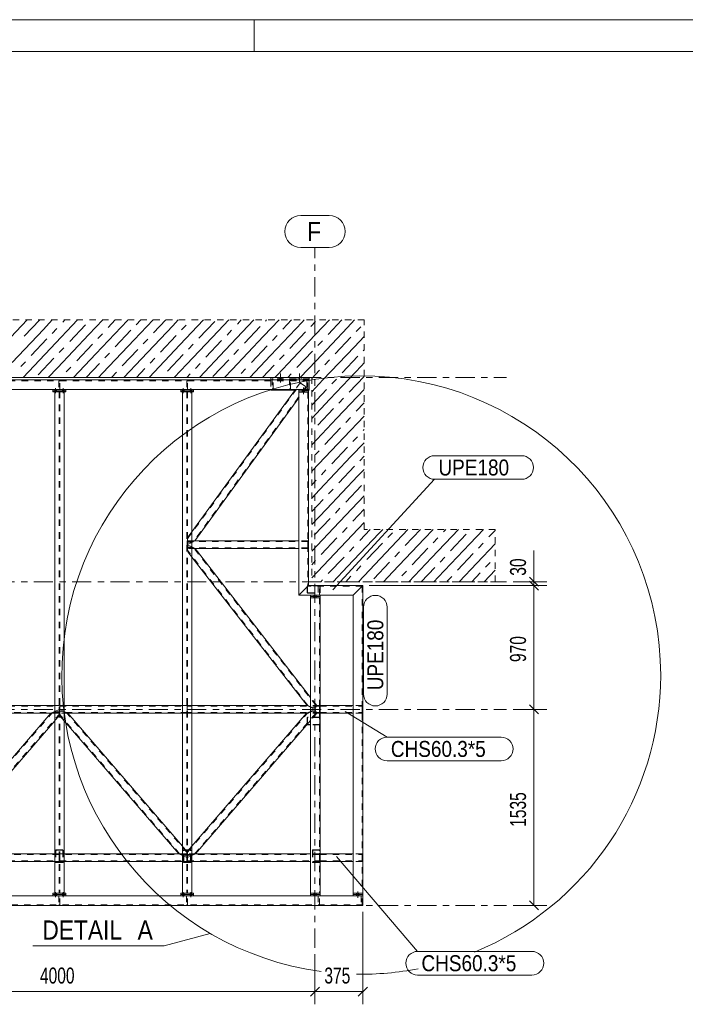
# Model space of a CAD drawing. Header units: millimetres. Extents: x -73 to 521, y -287 to 133.
# Tile 13 of 14: x 275 to 379, y -21 to 133. Entities that reach past the tile are written whole.
import ezdxf

# ---------------------------------------------------------------- set-up
doc = ezdxf.new("R2010")
doc.units = ezdxf.units.MM
for name, pattern in [('XKITLINE00', [0]), ('XKITLINE01', [4, 1, -1, 1, -1]), ('XKITLINE02', [4, 2, -2]), ('XKITLINE03', [6, 3, -1, 1, -1])]:
    doc.linetypes.add(name, pattern=pattern)
for name, color, linetype, lineweight in [('Kóta', 4, 'Continuous', 0), ('List výkresu', 3, 'Continuous', 0), ('Mřížka', 4, 'Continuous', 0), ('Prvek', 2, 'Continuous', 0), ('Značka prvku', 2, 'Continuous', 0), ('Šroub', 3, 'Continuous', 0)]:
    doc.layers.add(name, color=color, linetype=linetype, lineweight=lineweight)
doc.styles.add('ARIAL', font='arial.ttf')
doc.styles.add('ARIAL_NARROW', font='ARIALN.TTF')

msp = doc.modelspace()

# ---------------------------------------------------------------- linework, layer by layer
at = {"color": 6, "linetype": 'XKITLINE00', "lineweight": 0}
for p, q in [((304.59, -9.87), (297.42, -11.85)), ((297.42, -11.85), (276.84, -11.85))]:
    msp.add_line(p, q, dxfattribs=at)
for start, end in [(0, 262.2964), (292.1881, 0), (269.1166, 280.9731)]:
    msp.add_arc((328.25, 30.59), 46.86, start, end, dxfattribs=at)
at = {"layer": 'Kóta', "color": 7, "linetype": 'XKITLINE00', "lineweight": 0}
for p, q in [((355.28, 45.2), (355.28, 50.11)), ((355.28, 45.2), (355.28, 50.11)), ((352, 45.2), (357.28, 45.2)), ((354.57, 45.91), (355.99, 44.49)), ((354.57, 45.31), (355.99, 43.89)), ((354.57, 45.31), (355.99, 43.89)), ((355.28, 44.6), (355.28, 45.2)), ((329.5, 44.6), (357.28, 44.6)), ((329.5, 44.6), (357.28, 44.6)), ((355.28, 25.2), (355.28, 44.6)), ((352, 25.2), (357.28, 25.2)), ((352, 25.2), (357.28, 25.2)), ((354.57, 25.91), (355.99, 24.49)), ((354.57, 25.91), (355.99, 24.49)), ((355.28, -5.5), (355.28, 25.2)), ((352, -5.5), (357.28, -5.5)), ((354.57, -4.79), (355.99, -6.21)), ((328.5, -6.5), (328.5, -20.98)), ((321, -13.12), (321, -20.98)), ((321, -13.12), (321, -20.98)), ((321.71, -18.28), (320.29, -19.69)), ((321.71, -18.28), (320.29, -19.69)), ((329.21, -18.28), (327.79, -19.69)), ((241, -18.98), (321, -18.98)), ((321, -18.98), (328.5, -18.98))]:
    msp.add_line(p, q, dxfattribs=at)
at = {"layer": 'Kóta', "color": 3}
for p in [(355.28, 45.2), (355.28, 44.6), (355.28, 44.6), (355.28, 25.2), (355.28, 25.2), (355.28, -5.5), (321, -18.98), (321, -18.98), (328.5, -18.98)]:
    msp.add_point(p, dxfattribs=at)
at = {"layer": 'List výkresu', "color": 7, "linetype": 'XKITLINE00', "lineweight": 0}
for p, q in [((521.47, 133.23), (-72.53, 133.23)), ((311.47, 128.23), (311.47, 133.23)), ((516.47, 128.23), (-67.53, 128.23))]:
    msp.add_line(p, q, dxfattribs=at)
at = {"layer": 'Mřížka', "color": 1, "linetype": 'XKITLINE00', "lineweight": 0}
for p, q in [((318.78, 102.55), (323.22, 102.55)), ((318.78, 97.55), (323.22, 97.55))]:
    msp.add_line(p, q, dxfattribs=at)
at = {"layer": 'Mřížka', "color": 1, "linetype": 'XKITLINE03', "lineweight": 0}
for p, q in [((321, -12.12), (321, 97.55)), ((-29, 77.2), (351, 77.2)), ((-29, 45.2), (351, 45.2)), ((-29, 25.2), (351, 25.2)), ((-29, -5.5), (351, -5.5))]:
    msp.add_line(p, q, dxfattribs=at)
at = {"layer": 'Mřížka', "color": 1, "linetype": 'XKITLINE00', "lineweight": 0}
for centre, start, end in [((318.78, 100.05), 90, 270), ((323.22, 100.05), 270, 90)]:
    msp.add_arc(centre, 2.5, start, end, dxfattribs=at)
at = {"layer": 'Prvek', "color": 1, "linetype": 'XKITLINE01', "lineweight": 0}
for p, q in [((328.7, 86.2), (255, 86.2)), ((328.7, 53.4), (328.7, 86.2)), ((246, 77.2), (320.5, 77.2)), ((320.1, 77.2), (314.1, 77.2)), ((320.5, 77.2), (320.5, 45.2)), ((320.1, 76.69), (246.3, 76.69)), ((280.94, 76.69), (280.94, 75.3)), ((281.06, 76.69), (280.94, 76.69)), ((281.06, 75.3), (281.06, 76.69)), ((300.94, 76.69), (300.94, 75.3)), ((301.06, 76.69), (300.94, 76.69)), ((301.05, 51.92), (318.79, 76.3)), ((301.06, 75.3), (301.06, 76.69)), ((319.6, 75.7), (302.06, 51.6)), ((320.1, 77), (314.1, 77)), ((314.1, 76.8), (314.1, 75.3)), ((314.3, 77), (314.3, 75.4)), ((314.46, 77), (314.3, 77)), ((314.46, 76.8), (314.3, 76.8)), ((314.46, 75.4), (314.46, 77)), ((317.02, 77), (317.02, 75.4)), ((317.18, 77), (317.02, 77)), ((317.18, 76.8), (317.02, 76.8)), ((317.18, 75.4), (317.18, 77)), ((318.71, 76.35), (317.94, 75.3)), ((319.68, 75.65), (318.5, 74.02)), ((318.71, 76.35), (319.68, 75.65)), ((319.73, 76.69), (319.73, 75.3)), ((319.89, 76.69), (319.73, 76.69)), ((319.74, 77), (319.74, 75.4)), ((319.9, 77), (319.74, 77)), ((319.9, 76.8), (319.74, 76.8)), ((319.89, 75.3), (319.89, 76.69)), ((319.9, 75.4), (319.9, 77)), ((320.1, 76.8), (320.1, 75.3)), ((280, 75.3), (282, 75.3)), ((280, 75.1), (282, 75.1)), ((281.73, 74.94), (280.27, 74.94)), ((280.94, 75.3), (281.06, 75.3)), ((280.95, 74.94), (280.95, -3.6)), ((281.05, 74.94), (281.05, -3.6)), ((300, 75.3), (302, 75.3)), ((300, 75.1), (302, 75.1)), ((301.73, 74.94), (300.27, 74.94)), ((300.94, 75.3), (301.06, 75.3)), ((300.95, 74.94), (300.95, -3.6)), ((301.05, 74.94), (301.05, -3.6)), ((314.3, 75.4), (314.46, 75.4)), ((317.02, 75.4), (317.18, 75.4)), ((320, 75.2), (317.87, 75.2)), ((318.5, 75.3), (320, 75.3)), ((320, 74.9), (318.5, 74.9)), ((319.73, 75.3), (319.89, 75.3)), ((319.74, 75.4), (319.9, 75.4)), ((319.89, 74.9), (319.89, 44.49)), ((301.73, 53.03), (301.05, 52.09)), ((349.2, 53.4), (328.7, 53.4)), ((349.2, 45.2), (349.2, 53.4)), ((302.18, 51.6), (301, 51.6)), ((301, 51.6), (301, 50.4)), ((319.9, 51.5), (301, 51.5)), ((301.05, 52.09), (301.05, 51.02)), ((301.73, 51.37), (301.05, 51.02)), ((301.05, 51.36), (301.23, 51.31)), ((301.73, 50.64), (301.05, 50.98)), ((301.05, 49.96), (301.05, 50.98)), ((301.23, 51.31), (301.51, 51.37)), ((301.51, 51.37), (301.62, 51.43)), ((301.62, 51.43), (301.78, 51.47)), ((301.78, 51.47), (301.95, 51.56)), ((301.95, 51.56), (301.99, 51.56)), ((302.06, 51.6), (301.99, 51.56)), ((302.06, 51.6), (302.18, 51.6)), ((319.9, 51.6), (318.5, 51.6)), ((319.9, 50.4), (319.9, 51.6)), ((319.9, 50.5), (301, 50.5)), ((302.23, 50.4), (301, 50.4)), ((301.24, 50.69), (301.05, 50.63)), ((319.9, 25.8), (301.05, 50.12)), ((301.73, 49.07), (301.05, 49.96)), ((301.53, 50.63), (301.24, 50.69)), ((301.53, 50.63), (301.65, 50.57)), ((301.65, 50.57), (301.82, 50.53)), ((301.82, 50.53), (301.99, 50.44)), ((301.99, 50.44), (302.03, 50.44)), ((302.1, 50.4), (302.03, 50.44)), ((321.17, 25.8), (302.1, 50.4)), ((302.23, 50.4), (302.1, 50.4)), ((319.9, 50.4), (318.5, 50.4)), ((320.5, 45.2), (349.2, 45.2)), ((319.81, 44.52), (319.8, 44.47)), ((319.8, 44.47), (319.8, 43.53)), ((319.8, 43.53), (319.81, 43.48)), ((319.84, 44.56), (319.81, 44.52)), ((319.81, 43.48), (319.84, 43.44)), ((319.88, 44.59), (319.84, 44.56)), ((319.84, 43.44), (319.88, 43.41)), ((319.86, 44.47), (319.87, 44.5)), ((319.86, 44.47), (319.86, 43.53)), ((319.87, 43.5), (319.86, 43.53)), ((319.87, 44.5), (319.88, 44.52)), ((319.88, 43.48), (319.87, 43.5)), ((319.93, 44.6), (319.88, 44.59)), ((319.88, 44.52), (319.9, 44.53)), ((319.9, 43.47), (319.88, 43.48)), ((319.88, 43.41), (319.93, 43.4)), ((328.39, 44.49), (319.89, 44.49)), ((319.9, 44.53), (319.93, 44.54)), ((319.93, 43.46), (319.9, 43.47)), ((319.93, 44.6), (321.67, 44.6)), ((321.67, 44.54), (319.93, 44.54)), ((319.93, 43.46), (321.67, 43.46)), ((319.93, 43.4), (321.67, 43.4)), ((321.53, 44.49), (321.53, 43.1)), ((321.69, 44.49), (321.53, 44.49)), ((321.72, 44.59), (321.67, 44.6)), ((321.67, 44.54), (321.7, 44.53)), ((321.7, 43.47), (321.67, 43.46)), ((321.67, 43.4), (321.72, 43.41)), ((321.69, 43.1), (321.69, 44.49)), ((321.7, 44.53), (321.72, 44.52)), ((321.72, 43.48), (321.7, 43.47)), ((321.76, 44.56), (321.72, 44.59)), ((321.72, 44.52), (321.73, 44.5)), ((321.73, 43.5), (321.72, 43.48)), ((321.72, 43.41), (321.76, 43.44)), ((321.73, 44.5), (321.74, 44.47)), ((321.74, 43.53), (321.73, 43.5)), ((321.74, 44.47), (321.74, 43.53)), ((321.79, 44.52), (321.76, 44.56)), ((321.76, 43.44), (321.79, 43.48)), ((321.8, 44.47), (321.79, 44.52)), ((321.79, 43.48), (321.8, 43.53)), ((321.8, 43.53), (321.8, 44.47)), ((328.39, 44.49), (328.39, -3.6)), ((320.3, 43.1), (321.8, 43.1)), ((321.8, 42.7), (320.3, 42.7)), ((321.53, 43.1), (321.69, 43.1)), ((321.69, 42.7), (321.69, -3.6)), ((321.3, 25.8), (320.3, 27.09)), ((261.05, 25.7), (280.95, 25.7)), ((280.95, 24.7), (261.05, 24.7)), ((279.94, 24.64), (280.12, 24.73)), ((280.12, 24.73), (280.3, 24.77)), ((280.95, 25.8), (280.27, 25.8)), ((280.95, 25.18), (280.27, 24.87)), ((280.3, 24.77), (280.43, 24.83)), ((280.73, 24.89), (280.43, 24.83)), ((280.94, 24.83), (280.73, 24.89)), ((280.95, 24.77), (280.94, 24.83)), ((280.95, 24.6), (280.95, 25.8)), ((280.95, 25.18), (280.95, 24.22)), ((281.73, 25.8), (281.05, 25.8)), ((281.05, 25.8), (281.05, 24.6)), ((281.05, 25.7), (301, 25.7)), ((281.73, 24.87), (281.05, 25.18)), ((281.05, 25.18), (281.05, 24.22)), ((281.06, 24.83), (281.05, 24.77)), ((301, 24.7), (281.05, 24.7)), ((281.27, 24.89), (281.06, 24.83)), ((281.57, 24.83), (281.27, 24.89)), ((281.57, 24.83), (281.7, 24.77)), ((281.57, 24.83), (281.7, 24.77)), ((281.7, 24.77), (281.88, 24.73)), ((281.7, 24.77), (281.88, 24.73)), ((281.88, 24.73), (282.06, 24.64)), ((301, 25.8), (300.27, 25.8)), ((301, 24.6), (301, 25.8)), ((301.73, 25.8), (301, 25.8)), ((301, 25.8), (301, 24.6)), ((321.69, 25.7), (301, 25.7)), ((321.69, 24.7), (301, 24.7)), ((319.9, 25.8), (319.77, 25.8)), ((321.69, 25.8), (319.77, 25.8)), ((319.97, 25.76), (319.9, 25.8)), ((319.94, 24.64), (320.12, 24.73)), ((320.01, 25.76), (319.97, 25.76)), ((320.18, 25.67), (320.01, 25.76)), ((320.12, 24.73), (320.3, 24.77)), ((320.35, 25.63), (320.18, 25.67)), ((321, 25.2), (320.3, 25.54)), ((321, 25.2), (320.3, 24.88)), ((320.3, 24.77), (320.43, 24.83)), ((320.47, 25.57), (320.35, 25.63)), ((320.73, 24.89), (320.43, 24.83)), ((320.76, 25.51), (320.47, 25.57)), ((320.94, 24.83), (320.73, 24.89)), ((320.96, 25.57), (320.76, 25.51)), ((320.94, 24.83), (320.96, 24.77)), ((320.99, 25.63), (320.96, 25.57)), ((320.96, 24.77), (321.06, 24.73)), ((321.08, 25.67), (320.99, 25.63)), ((321.3, 25.8), (321, 25.2)), ((321.28, 24.6), (321, 25.2)), ((321.06, 24.73), (321.1, 24.64)), ((321.12, 25.76), (321.08, 25.67)), ((321.15, 25.76), (321.12, 25.76)), ((321.15, 25.76), (321.17, 25.8)), ((321.17, 25.8), (321.3, 25.8)), ((321.69, 24.6), (321.69, 25.8)), ((321.8, 25.8), (321.8, 24.6)), ((321.8, 25.7), (328.39, 25.7)), ((321.8, 24.7), (328.39, 24.7)), ((328.39, 25.8), (327, 25.8)), ((328.39, 24.6), (328.39, 25.8)), ((261.05, 2.82), (279.82, 24.6)), ((262.18, 2.6), (280.95, 24.38)), ((279.82, 24.6), (279.68, 24.6)), ((280.95, 24.6), (279.68, 24.6)), ((279.82, 24.6), (279.9, 24.64)), ((279.9, 24.64), (279.94, 24.64)), ((280.95, 24.22), (280.27, 23.43)), ((282.32, 24.6), (281.05, 24.6)), ((299.82, 2.6), (281.05, 24.38)), ((281.73, 23.43), (281.05, 24.22)), ((282.06, 24.64), (282.1, 24.64)), ((282.18, 24.6), (282.1, 24.64)), ((300.95, 2.82), (282.18, 24.6)), ((282.32, 24.6), (282.18, 24.6)), ((301, 24.6), (300.27, 24.6)), ((301.73, 24.6), (301, 24.6)), ((301.05, 2.82), (319.82, 24.6)), ((321.14, 24.6), (302.18, 2.6)), ((319.82, 24.6), (319.68, 24.6)), ((321.69, 24.6), (319.68, 24.6)), ((319.81, 23.92), (319.8, 23.87)), ((319.8, 23.87), (319.8, 22.93)), ((319.84, 23.96), (319.81, 23.92)), ((319.82, 24.6), (319.9, 24.64)), ((319.88, 23.99), (319.84, 23.96)), ((319.86, 23.87), (319.87, 23.9)), ((319.86, 23.87), (319.86, 22.96)), ((319.87, 23.9), (319.88, 23.92)), ((319.93, 24), (319.88, 23.99)), ((319.88, 23.92), (319.9, 23.93)), ((319.9, 24.64), (319.94, 24.64)), ((319.9, 23.93), (319.93, 23.94)), ((321.67, 24), (319.93, 24)), ((321.67, 23.94), (319.93, 23.94)), ((321.28, 24.6), (320.3, 23.46)), ((321.1, 24.64), (321.13, 24.64)), ((321.14, 24.6), (321.13, 24.64)), ((321.14, 24.6), (321.28, 24.6)), ((321.72, 23.99), (321.67, 24)), ((321.67, 23.94), (321.7, 23.93)), ((321.7, 23.93), (321.72, 23.92)), ((321.76, 23.96), (321.72, 23.99)), ((321.72, 23.92), (321.73, 23.9)), ((321.73, 23.9), (321.74, 23.87)), ((321.74, 23.87), (321.74, 22.93)), ((321.79, 23.92), (321.76, 23.96)), ((321.8, 23.87), (321.79, 23.92)), ((321.8, 22.93), (321.8, 23.87)), ((328.39, 24.6), (327, 24.6)), ((319.81, 22.89), (319.8, 22.93)), ((321.67, 22.86), (320.3, 22.86)), ((321.67, 22.8), (320.3, 22.8)), ((321.7, 22.87), (321.67, 22.86)), ((321.67, 22.8), (321.72, 22.81)), ((321.72, 22.88), (321.7, 22.87)), ((321.73, 22.9), (321.72, 22.88)), ((321.72, 22.81), (321.76, 22.84)), ((321.74, 22.93), (321.73, 22.9)), ((321.76, 22.84), (321.79, 22.88)), ((321.79, 22.88), (321.8, 22.93)), ((280.41, 3.12), (280.4, 3.07)), ((280.44, 3.16), (280.41, 3.12)), ((280.48, 3.19), (280.44, 3.16)), ((280.46, 3.07), (280.47, 3.1)), ((280.47, 3.1), (280.48, 3.12)), ((280.53, 3.2), (280.48, 3.19)), ((280.48, 3.12), (280.5, 3.13)), ((280.5, 3.13), (280.53, 3.14)), ((281.47, 3.2), (280.53, 3.2)), ((281.47, 3.14), (280.53, 3.14)), ((281.52, 3.19), (281.47, 3.2)), ((281.47, 3.14), (281.5, 3.13)), ((281.5, 3.13), (281.52, 3.12)), ((281.56, 3.16), (281.52, 3.19)), ((281.52, 3.12), (281.53, 3.1)), ((281.53, 3.1), (281.54, 3.07)), ((281.59, 3.12), (281.56, 3.16)), ((281.6, 3.07), (281.59, 3.12)), ((300.95, 2.98), (300.27, 3.77)), ((300.41, 3.12), (300.4, 3.07)), ((300.44, 3.16), (300.41, 3.12)), ((300.48, 3.19), (300.44, 3.16)), ((300.46, 3.07), (300.47, 3.1)), ((300.47, 3.1), (300.48, 3.12)), ((300.53, 3.2), (300.48, 3.19)), ((300.48, 3.12), (300.5, 3.13)), ((300.5, 3.13), (300.53, 3.14)), ((301.47, 3.2), (300.53, 3.2)), ((301.47, 3.14), (300.53, 3.14)), ((301.73, 3.77), (301.05, 2.98)), ((301.52, 3.19), (301.47, 3.2)), ((301.47, 3.14), (301.5, 3.13)), ((301.5, 3.13), (301.52, 3.12)), ((301.56, 3.16), (301.52, 3.19)), ((301.52, 3.12), (301.53, 3.1)), ((301.53, 3.1), (301.54, 3.07)), ((301.59, 3.12), (301.56, 3.16)), ((301.6, 3.07), (301.59, 3.12)), ((320.61, 3.12), (320.6, 3.07)), ((320.64, 3.16), (320.61, 3.12)), ((320.68, 3.19), (320.64, 3.16)), ((320.66, 3.07), (320.67, 3.1)), ((320.67, 3.1), (320.68, 3.12)), ((320.73, 3.2), (320.68, 3.19)), ((320.68, 3.12), (320.7, 3.13)), ((320.7, 3.13), (320.73, 3.14)), ((321.67, 3.2), (320.73, 3.2)), ((320.73, 3.14), (321.67, 3.14)), ((321.72, 3.19), (321.67, 3.2)), ((321.67, 3.14), (321.7, 3.13)), ((321.7, 3.13), (321.72, 3.12)), ((321.76, 3.16), (321.72, 3.19)), ((321.72, 3.12), (321.73, 3.1)), ((321.73, 3.1), (321.74, 3.07)), ((321.79, 3.12), (321.76, 3.16)), ((321.8, 3.07), (321.79, 3.12)), ((280.95, 2.5), (261.05, 2.5)), ((280.95, 2.6), (280.27, 2.6)), ((280.4, 3.07), (280.4, 1.33)), ((280.46, 3.07), (280.46, 1.33)), ((280.95, 1.4), (280.95, 2.6)), ((281.73, 2.6), (281.05, 2.6)), ((281.05, 2.6), (281.05, 1.4)), ((300.95, 2.5), (281.05, 2.5)), ((281.54, 3.07), (281.54, 1.33)), ((281.6, 3.07), (281.6, 1.33)), ((299.82, 2.6), (299.68, 2.6)), ((300.95, 2.6), (299.68, 2.6)), ((299.9, 2.56), (299.82, 2.6)), ((299.94, 2.56), (299.9, 2.56)), ((300.12, 2.47), (299.94, 2.56)), ((300.3, 2.43), (300.12, 2.47)), ((300.95, 2.02), (300.27, 2.33)), ((300.43, 2.37), (300.3, 2.43)), ((300.4, 1.33), (300.4, 3.07)), ((300.73, 2.31), (300.43, 2.37)), ((300.46, 1.33), (300.46, 3.07)), ((300.94, 2.37), (300.73, 2.31)), ((300.94, 2.37), (300.95, 2.43)), ((300.94, 2.37), (300.95, 2.43)), ((300.95, 2.02), (300.95, 2.98)), ((300.95, 1.4), (300.95, 2.6)), ((301.05, 2.02), (301.05, 2.98)), ((302.32, 2.6), (301.05, 2.6)), ((301.05, 2.6), (301.05, 1.4)), ((321.69, 2.5), (301.05, 2.5)), ((301.06, 2.37), (301.05, 2.43)), ((301.73, 2.33), (301.05, 2.02)), ((301.27, 2.31), (301.06, 2.37)), ((301.57, 2.37), (301.27, 2.31)), ((301.54, 1.33), (301.54, 3.07)), ((301.7, 2.43), (301.57, 2.37)), ((301.6, 1.33), (301.6, 3.07)), ((301.88, 2.47), (301.7, 2.43)), ((302.06, 2.56), (301.88, 2.47)), ((302.1, 2.56), (302.06, 2.56)), ((302.18, 2.6), (302.1, 2.56)), ((302.18, 2.6), (302.32, 2.6)), ((321.69, 2.6), (320.3, 2.6)), ((320.6, 3.07), (320.6, 1.33)), ((320.66, 3.07), (320.66, 1.33)), ((321.69, 1.4), (321.69, 2.6)), ((321.74, 1.33), (321.74, 3.07)), ((321.8, 3.07), (321.8, 1.33)), ((321.8, 2.6), (321.8, 1.4)), ((321.8, 2.5), (328.39, 2.5)), ((328.39, 2.6), (327, 2.6)), ((328.39, 1.4), (328.39, 2.6)), ((261.05, 1.5), (280.95, 1.5)), ((280.95, 1.4), (280.27, 1.4)), ((280.4, 1.33), (280.41, 1.28)), ((280.41, 1.28), (280.44, 1.24)), ((280.44, 1.24), (280.48, 1.21)), ((280.47, 1.3), (280.46, 1.33)), ((280.48, 1.28), (280.47, 1.3)), ((280.5, 1.27), (280.48, 1.28)), ((280.48, 1.21), (280.53, 1.2)), ((280.53, 1.26), (280.5, 1.27)), ((281.47, 1.26), (280.53, 1.26)), ((281.47, 1.2), (280.53, 1.2)), ((281.05, 1.5), (300.95, 1.5)), ((281.73, 1.4), (281.05, 1.4)), ((281.5, 1.27), (281.47, 1.26)), ((281.47, 1.2), (281.52, 1.21)), ((281.52, 1.28), (281.5, 1.27)), ((281.53, 1.3), (281.52, 1.28)), ((281.52, 1.21), (281.56, 1.24)), ((281.54, 1.33), (281.53, 1.3)), ((281.56, 1.24), (281.59, 1.28)), ((281.59, 1.28), (281.6, 1.33)), ((300.95, 1.4), (300.27, 1.4)), ((300.4, 1.33), (300.41, 1.28)), ((300.41, 1.28), (300.44, 1.24)), ((300.44, 1.24), (300.48, 1.21)), ((300.47, 1.3), (300.46, 1.33)), ((300.48, 1.28), (300.47, 1.3)), ((300.5, 1.27), (300.48, 1.28)), ((300.48, 1.21), (300.53, 1.2)), ((300.53, 1.26), (300.5, 1.27)), ((301.47, 1.26), (300.53, 1.26)), ((301.47, 1.2), (300.53, 1.2)), ((301.05, 1.5), (321.69, 1.5)), ((301.73, 1.4), (301.05, 1.4)), ((301.5, 1.27), (301.47, 1.26)), ((301.47, 1.2), (301.52, 1.21)), ((301.52, 1.28), (301.5, 1.27)), ((301.53, 1.3), (301.52, 1.28)), ((301.52, 1.21), (301.56, 1.24)), ((301.54, 1.33), (301.53, 1.3)), ((301.56, 1.24), (301.59, 1.28)), ((301.59, 1.28), (301.6, 1.33)), ((321.69, 1.4), (320.3, 1.4)), ((320.6, 1.33), (320.61, 1.28)), ((320.61, 1.28), (320.64, 1.24)), ((320.64, 1.24), (320.68, 1.21)), ((320.67, 1.3), (320.66, 1.33)), ((320.68, 1.28), (320.67, 1.3)), ((320.7, 1.27), (320.68, 1.28)), ((320.68, 1.21), (320.73, 1.2)), ((320.73, 1.26), (320.7, 1.27)), ((321.67, 1.26), (320.73, 1.26)), ((321.67, 1.2), (320.73, 1.2)), ((321.7, 1.27), (321.67, 1.26)), ((321.67, 1.2), (321.72, 1.21)), ((321.72, 1.28), (321.7, 1.27)), ((321.73, 1.3), (321.72, 1.28)), ((321.72, 1.21), (321.76, 1.24)), ((321.74, 1.33), (321.73, 1.3)), ((321.76, 1.24), (321.79, 1.28)), ((321.79, 1.28), (321.8, 1.33)), ((321.8, 1.5), (328.39, 1.5)), ((328.39, 1.4), (327, 1.4)), ((280, -4), (282, -4)), ((281.73, -3.6), (280.27, -3.6)), ((281.08, -4), (280.92, -4)), ((280.92, -4), (280.92, -5.39)), ((281.08, -5.39), (281.08, -4)), ((300, -4), (302, -4)), ((301.73, -3.6), (300.27, -3.6)), ((301.08, -4), (300.92, -4)), ((300.92, -4), (300.92, -5.39)), ((301.08, -5.39), (301.08, -4)), ((321.8, -3.6), (320.3, -3.6)), ((320.3, -4), (321.8, -4)), ((321.69, -4), (321.53, -4)), ((321.53, -4), (321.53, -5.39)), ((321.69, -5.39), (321.69, -4)), ((328.5, -3.6), (327, -3.6)), ((327, -4), (328.5, -4)), ((328.39, -4), (328.23, -4)), ((328.23, -4), (328.23, -5.39)), ((328.39, -5.39), (328.39, -4)), ((328.5, -5.39), (167.2, -5.39)), ((280.92, -5.39), (281.08, -5.39)), ((300.92, -5.39), (301.08, -5.39)), ((321.53, -5.39), (321.69, -5.39)), ((328.23, -5.39), (328.39, -5.39))]:
    msp.add_line(p, q, dxfattribs=at)
at = {"layer": 'Prvek', "color": 7, "linetype": 'XKITLINE00', "lineweight": 0}
for p, q in [((272.5, 82.54), (275.96, 86.2)), ((275.51, 83.64), (277.93, 86.2)), ((278.51, 84.73), (279.9, 86.2)), ((279.61, 81.72), (283.85, 86.2)), ((279.9, 84.09), (280.62, 84.85)), ((281.52, 85.83), (281.88, 86.2)), ((282.62, 82.82), (285.08, 85.42)), ((285.62, 83.91), (287.79, 86.2)), ((286.72, 80.91), (291.64, 86.1)), ((288.63, 85.01), (289.76, 86.2)), ((291.64, 86.1), (291.73, 86.2)), ((291.64, 86.1), (291.64, 86.1)), ((292.73, 83.1), (295.67, 86.2)), ((293.02, 85.46), (293.73, 86.2)), ((293.83, 80.09), (298.75, 85.28)), ((295.74, 84.19), (297.64, 86.2)), ((298.75, 85.28), (299.61, 86.2)), ((298.75, 85.28), (298.75, 85.28)), ((299.84, 82.28), (303.55, 86.2)), ((300.13, 84.64), (300.85, 85.4)), ((302.85, 83.37), (305.31, 85.97)), ((305.85, 84.47), (307.5, 86.2)), ((306.95, 81.46), (311.44, 86.2)), ((308.86, 85.56), (309.47, 86.2)), ((309.96, 82.55), (312.42, 85.15)), ((312.96, 83.65), (315.38, 86.2)), ((313.25, 86.01), (313.43, 86.2)), ((314.06, 80.64), (318.98, 85.84)), ((315.97, 84.74), (317.35, 86.2)), ((318.98, 85.84), (319.32, 86.2)), ((318.98, 85.84), (318.98, 85.84)), ((320.07, 82.83), (323.26, 86.2)), ((320.36, 85.19), (321.08, 85.95)), ((321.17, 79.82), (326.08, 85.02)), ((323.08, 83.92), (325.23, 86.2)), ((326.08, 85.02), (327.2, 86.2)), ((326.08, 85.02), (326.08, 85.02)), ((327.47, 84.37), (328.19, 85.14)), ((273.59, 79.54), (278.51, 84.73)), ((278.51, 84.73), (278.51, 84.73)), ((280.7, 78.72), (285.62, 83.91)), ((285.62, 83.91), (285.62, 83.91)), ((287.01, 83.27), (287.73, 84.03)), ((289.72, 82), (292.18, 84.6)), ((296.83, 81.18), (299.29, 83.78)), ((300.93, 79.27), (305.85, 84.47)), ((305.85, 84.47), (305.85, 84.47)), ((307.24, 83.82), (307.96, 84.58)), ((308.04, 78.45), (312.96, 83.65)), ((312.96, 83.65), (312.96, 83.65)), ((314.35, 83), (315.07, 83.77)), ((317.06, 81.74), (319.52, 84.33)), ((324.17, 80.92), (326.63, 83.52)), ((327.18, 82.01), (328.7, 83.62)), ((276.6, 80.63), (279.06, 83.23)), ((280.99, 81.08), (281.72, 81.84)), ((283.71, 79.81), (286.17, 82.41)), ((287.81, 77.9), (292.73, 83.1)), ((292.73, 83.1), (292.73, 83.1)), ((294.12, 82.45), (294.84, 83.21)), ((295.03, 77.2), (299.84, 82.28)), ((299.84, 82.28), (299.84, 82.28)), ((301.23, 81.63), (301.95, 82.39)), ((303.94, 80.36), (306.4, 82.96)), ((311.05, 79.55), (313.51, 82.14)), ((315.15, 77.63), (320.07, 82.83)), ((320.07, 82.83), (320.07, 82.83)), ((321.46, 82.18), (322.18, 82.95)), ((322.26, 76.82), (327.18, 82.01)), ((327.18, 82.01), (327.18, 82.01)), ((275.32, 77.2), (279.61, 81.72)), ((277.7, 77.62), (280.16, 80.22)), ((279.61, 81.72), (279.61, 81.72)), ((283.21, 77.2), (286.72, 80.91)), ((286.72, 80.91), (286.72, 80.91)), ((288.1, 80.26), (288.83, 81.02)), ((290.82, 78.99), (293.28, 81.59)), ((295.21, 79.44), (295.93, 80.21)), ((297.93, 78.18), (300.39, 80.77)), ((302.92, 77.2), (306.95, 81.46)), ((306.95, 81.46), (306.95, 81.46)), ((308.33, 80.81), (309.06, 81.58)), ((310.8, 77.2), (314.06, 80.64)), ((314.06, 80.64), (314.06, 80.64)), ((315.44, 80), (316.16, 80.76)), ((318.16, 78.73), (320.62, 81.33)), ((325.27, 77.91), (327.73, 80.51)), ((328.57, 81.37), (328.7, 81.51)), ((274.98, 78.89), (275.7, 79.65)), ((279.27, 77.2), (280.7, 78.72)), ((280.7, 78.72), (280.7, 78.72)), ((282.09, 78.07), (282.81, 78.83)), ((285.18, 77.2), (287.26, 79.4)), ((291.09, 77.2), (293.83, 80.09)), ((293.83, 80.09), (293.83, 80.09)), ((298.97, 77.2), (300.93, 79.27)), ((300.93, 79.27), (300.93, 79.27)), ((302.32, 78.62), (303.04, 79.39)), ((305.04, 77.36), (307.5, 79.96)), ((312.77, 77.2), (314.6, 79.14)), ((318.68, 77.2), (321.17, 79.82)), ((321.17, 79.82), (321.17, 79.82)), ((322.55, 79.18), (323.27, 79.94)), ((323.35, 73.81), (328.27, 79.01)), ((328.27, 79.01), (328.7, 79.46)), ((328.27, 79.01), (328.27, 79.01)), ((281.24, 77.2), (281.25, 77.21)), ((287.15, 77.2), (287.81, 77.9)), ((287.81, 77.9), (287.81, 77.9)), ((289.2, 77.25), (289.92, 78.02)), ((293.06, 77.2), (294.37, 78.59)), ((300.94, 77.2), (301.48, 77.77)), ((306.86, 77.2), (308.04, 78.45)), ((308.04, 78.45), (308.04, 78.45)), ((309.43, 77.81), (310.15, 78.57)), ((314.74, 77.2), (315.15, 77.63)), ((315.15, 77.63), (315.15, 77.63)), ((316.74, 77.2), (317.26, 77.75)), ((320.5, 77.03), (321.71, 78.32)), ((326.36, 74.9), (328.7, 77.37)), ((320.5, 74.96), (322.26, 76.82)), ((322.26, 76.82), (322.26, 76.82)), ((323.65, 76.17), (324.37, 76.93)), ((320.5, 72.88), (322.81, 75.31)), ((324.45, 70.8), (328.7, 75.29)), ((320.5, 70.79), (323.35, 73.81)), ((323.35, 73.81), (323.35, 73.81)), ((324.74, 73.16), (325.46, 73.93)), ((327.46, 71.9), (328.7, 73.21)), ((321.44, 69.71), (323.9, 72.31)), ((325.54, 67.8), (328.7, 71.13)), ((320.5, 66.63), (324.45, 70.8)), ((324.45, 70.8), (324.45, 70.8)), ((325.83, 70.16), (326.56, 70.92)), ((320.5, 68.68), (320.54, 68.73)), ((322.54, 66.7), (325, 69.3)), ((326.93, 67.15), (327.65, 67.91)), ((328.55, 68.89), (328.7, 69.05)), ((320.62, 62.6), (325.54, 67.8)), ((325.54, 67.8), (325.54, 67.8)), ((326.64, 64.79), (328.7, 66.97)), ((320.91, 64.96), (321.64, 65.72)), ((321.72, 59.59), (326.64, 64.79)), ((323.63, 63.69), (326.09, 66.29)), ((326.64, 64.79), (326.64, 64.79)), ((328.02, 64.14), (328.7, 64.86)), ((324.73, 60.69), (327.19, 63.28)), ((320.5, 62.47), (320.62, 62.6)), ((320.62, 62.6), (320.62, 62.6)), ((322.01, 61.95), (322.73, 62.72)), ((322.81, 56.59), (327.73, 61.78)), ((327.73, 61.78), (328.7, 62.8)), ((327.73, 61.78), (327.73, 61.78)), ((320.5, 60.39), (321.17, 61.1)), ((325.82, 57.68), (328.28, 60.28)), ((320.5, 58.31), (321.72, 59.59)), ((321.72, 59.59), (321.72, 59.59)), ((323.1, 58.95), (323.83, 59.71)), ((323.91, 53.58), (328.7, 58.64)), ((320.5, 56.22), (322.27, 58.09)), ((320.5, 54.14), (322.81, 56.59)), ((322.81, 56.59), (322.81, 56.59)), ((324.2, 55.94), (324.92, 56.7)), ((326.91, 54.67), (328.7, 56.56)), ((320.9, 52.48), (323.36, 55.08)), ((325, 50.57), (328.7, 54.48)), ((320.5, 49.98), (323.91, 53.58)), ((323.91, 53.58), (323.91, 53.58)), ((325.29, 52.93), (326.02, 53.7)), ((326.1, 47.56), (331.02, 52.76)), ((328.01, 51.67), (329.65, 53.4)), ((331.02, 52.76), (331.62, 53.4)), ((331.02, 52.76), (331.02, 52.76)), ((332.11, 49.75), (335.56, 53.4)), ((332.4, 52.11), (333.12, 52.88)), ((335.12, 50.85), (337.53, 53.4)), ((338.12, 51.94), (339.5, 53.4)), ((339.22, 48.93), (343.45, 53.4)), ((341.13, 53.04), (341.48, 53.4)), ((342.23, 50.03), (344.69, 52.63)), ((345.23, 51.12), (347.39, 53.4)), ((348.24, 52.22), (349.2, 53.23)), ((321.99, 49.48), (324.45, 52.07)), ((329.1, 48.66), (331.56, 51.26)), ((333.2, 46.75), (338.12, 51.94)), ((338.12, 51.94), (338.12, 51.94)), ((339.51, 51.3), (340.23, 52.06)), ((340.31, 45.93), (345.23, 51.12)), ((345.23, 51.12), (345.23, 51.12)), ((346.33, 48.12), (349.2, 51.15)), ((346.62, 50.48), (347.34, 51.24)), ((320.5, 45.82), (325, 50.57)), ((325, 50.57), (325, 50.57)), ((326.39, 49.93), (327.11, 50.69)), ((327.8, 45.2), (332.11, 49.75)), ((332.11, 49.75), (332.11, 49.75)), ((333.5, 49.11), (334.22, 49.87)), ((336.21, 47.84), (338.67, 50.44)), ((343.32, 47.02), (345.78, 49.62)), ((320.5, 47.87), (321.1, 48.5)), ((323.09, 46.47), (325.55, 49.07)), ((330.2, 45.65), (332.66, 48.25)), ((335.68, 45.2), (339.22, 48.93)), ((339.22, 48.93), (339.22, 48.93)), ((340.6, 48.29), (341.33, 49.05)), ((343.57, 45.2), (346.33, 48.12)), ((346.33, 48.12), (346.33, 48.12)), ((347.71, 47.47), (348.44, 48.23)), ((323.86, 45.2), (326.1, 47.56)), ((326.1, 47.56), (326.1, 47.56)), ((327.48, 46.92), (328.2, 47.68)), ((331.74, 45.2), (333.2, 46.75)), ((333.2, 46.75), (333.2, 46.75)), ((334.59, 46.1), (335.31, 46.86)), ((337.65, 45.2), (339.77, 47.43)), ((345.54, 45.2), (346.87, 46.61)), ((347.51, 45.2), (349.2, 46.99)), ((321.91, 45.2), (322.19, 45.49)), ((325.83, 45.2), (326.64, 46.06)), ((333.71, 45.2), (333.75, 45.24)), ((339.62, 45.2), (340.31, 45.93)), ((340.31, 45.93), (340.31, 45.93)), ((341.7, 45.28), (342.42, 46.04))]:
    msp.add_line(p, q, dxfattribs=at)
at = {"layer": 'Prvek', "color": 3, "linetype": 'XKITLINE00', "lineweight": 0}
for p, q in [((314.1, 77.2), (314.1, 76.8)), ((320.1, 77.2), (320.1, 76.8)), ((320.1, 76.8), (246.3, 76.8)), ((320.1, 76.8), (320.1, 75.3)), ((320.1, 75.3), (246.3, 75.3)), ((280, 75.1), (280, 75.3)), ((282, 75.1), (280, 75.1)), ((280, 74.94), (280, 75.1)), ((280.27, 74.94), (280, 74.94)), ((281.73, 74.94), (280.27, 74.94)), ((280.27, -3.6), (280.27, 74.94)), ((282, 74.94), (281.73, 74.94)), ((281.73, -3.6), (281.73, 74.94)), ((282, 75.3), (282, 75.1)), ((282, 75.1), (282, 74.94)), ((300, 75.1), (300, 75.3)), ((302, 75.1), (300, 75.1)), ((300, 74.94), (300, 75.1)), ((300.27, 74.94), (300, 74.94)), ((301.73, 74.94), (300.27, 74.94)), ((300.27, -3.6), (300.27, 74.94)), ((317.94, 75.3), (301.73, 53.03)), ((302, 74.94), (301.73, 74.94)), ((301.73, -3.6), (301.73, 74.94)), ((302, 75.3), (302, 75.1)), ((302, 75.1), (302, 74.94)), ((314.1, 75.2), (314.1, 75.3)), ((317.87, 75.2), (314.1, 75.2)), ((318.5, 75.1), (318.5, 75.3)), ((320, 75.1), (318.5, 75.1)), ((320, 75.1), (318.5, 75.1)), ((318.5, 74.9), (318.5, 75.1)), ((318.5, 74.9), (318.5, 43.1)), ((318.5, 74.9), (320, 74.9)), ((320, 75.3), (320, 75.1)), ((320.1, 75.2), (320, 75.2)), ((320, 75.1), (320, 74.9)), ((320, 74.9), (320, 44.6)), ((320.1, 75.3), (320.1, 75.2)), ((318.5, 74.02), (302.18, 51.6)), ((302.18, 51.6), (301.73, 51.37)), ((318.5, 51.6), (302.18, 51.6)), ((302.14, 50.44), (301.73, 50.64)), ((302.23, 50.4), (302.14, 50.44)), ((318.5, 50.4), (302.23, 50.4)), ((320.3, 27.09), (302.23, 50.4)), ((319.77, 25.8), (301.73, 49.07)), ((318.5, 43.1), (320, 44.6)), ((320, 44.6), (318.5, 43.1)), ((328.5, 44.6), (320, 44.6)), ((328.5, 44.6), (327, 43.1)), ((327, 43.1), (328.5, 44.6)), ((328.5, -3.6), (328.5, 44.6)), ((318.5, 43.1), (327, 43.1)), ((320.3, 42.9), (320.3, 43.1)), ((320.3, 42.9), (321.8, 42.9)), ((320.3, 42.7), (320.3, 42.9)), ((321.8, 42.9), (320.3, 42.9)), ((320.3, 42.7), (320.3, -3.6)), ((321.8, 42.7), (320.3, 42.7)), ((321.8, 43.1), (321.8, 42.9)), ((321.8, 42.9), (321.8, 42.7)), ((321.8, -3.6), (321.8, 42.7)), ((327, -3.6), (327, 43.1)), ((280.27, 25.8), (261.73, 25.8)), ((280.27, 24.87), (279.68, 24.6)), ((300.27, 25.8), (281.73, 25.8)), ((282.22, 24.64), (281.73, 24.87)), ((319.77, 25.8), (301.73, 25.8)), ((320.3, 24.88), (319.68, 24.6)), ((320.3, 25.54), (319.77, 25.8)), ((327, 25.8), (321.8, 25.8)), ((279.68, 24.6), (261.73, 3.77)), ((279.68, 24.6), (261.73, 24.6)), ((280.27, 23.43), (262.32, 2.6)), ((299.68, 2.6), (281.73, 23.43)), ((282.32, 24.6), (282.22, 24.64)), ((300.27, 3.77), (282.32, 24.6)), ((300.27, 24.6), (282.32, 24.6)), ((319.68, 24.6), (301.73, 3.77)), ((319.68, 24.6), (301.73, 24.6)), ((320.3, 23.46), (302.32, 2.6)), ((327, 24.6), (321.8, 24.6)), ((319.81, 22.88), (319.81, 22.89)), ((319.81, 22.88), (319.84, 22.84)), ((319.84, 22.84), (319.88, 22.81)), ((319.86, 22.96), (319.86, 22.93)), ((319.87, 22.9), (319.86, 22.93)), ((319.88, 22.88), (319.87, 22.9)), ((319.9, 22.87), (319.88, 22.88)), ((319.88, 22.81), (319.93, 22.8)), ((319.93, 22.86), (319.9, 22.87)), ((320.3, 22.86), (319.93, 22.86)), ((320.3, 22.8), (319.93, 22.8)), ((280.27, 2.6), (262.32, 2.6)), ((299.68, 2.6), (281.73, 2.6)), ((300.27, 2.33), (299.68, 2.6)), ((302.32, 2.6), (301.73, 2.33)), ((320.3, 2.6), (302.32, 2.6)), ((327, 2.6), (321.8, 2.6)), ((280.27, 1.4), (261.73, 1.4)), ((300.27, 1.4), (281.73, 1.4)), ((320.3, 1.4), (301.73, 1.4)), ((327, 1.4), (321.8, 1.4)), ((328.5, -4), (167.2, -4)), ((280.27, -3.6), (280, -3.6)), ((280, -3.6), (280, -3.8)), ((280, -3.8), (282, -3.8)), ((282, -3.8), (280, -3.8)), ((280, -3.8), (280, -4)), ((280.27, -3.6), (281.73, -3.6)), ((282, -3.6), (281.73, -3.6)), ((282, -3.8), (282, -3.6)), ((282, -4), (282, -3.8)), ((300.27, -3.6), (300, -3.6)), ((300, -3.6), (300, -3.8)), ((300, -3.8), (302, -3.8)), ((302, -3.8), (300, -3.8)), ((300, -3.8), (300, -4)), ((300.27, -3.6), (301.73, -3.6)), ((302, -3.6), (301.73, -3.6)), ((302, -3.8), (302, -3.6)), ((302, -4), (302, -3.8)), ((321.8, -3.6), (320.3, -3.6)), ((320.3, -3.6), (320.3, -3.8)), ((320.3, -3.8), (321.8, -3.8)), ((321.8, -3.8), (320.3, -3.8)), ((320.3, -3.8), (320.3, -4)), ((321.8, -3.8), (321.8, -3.6)), ((321.8, -4), (321.8, -3.8)), ((327, -3.6), (328.5, -3.6)), ((327, -3.6), (327, -3.8)), ((328.5, -3.8), (327, -3.8)), ((327, -3.8), (327, -4)), ((327, -3.8), (328.5, -3.8)), ((328.5, -3.8), (328.5, -3.6)), ((328.5, -4), (328.5, -3.8)), ((328.5, -5.5), (328.5, -4)), ((328.5, -5.5), (167.2, -5.5))]:
    msp.add_line(p, q, dxfattribs=at)
at = {"layer": 'Značka prvku', "color": 7, "linetype": 'XKITLINE00', "lineweight": 0}
for p, q in [((339.73, 64.94), (353.35, 64.94)), ((323.82, 43.93), (339.73, 61.24)), ((339.73, 61.24), (353.35, 61.24)), ((328.6, 27.6), (328.6, 41.21)), ((332.3, 27.6), (332.3, 41.21)), ((325.71, 24.89), (332.28, 20.86)), ((332.28, 20.86), (350.16, 20.86)), ((332.28, 17.16), (350.16, 17.16)), ((324.35, 2.16), (337.07, -12.7)), ((337.07, -12.7), (354.95, -12.7)), ((337.07, -16.4), (354.95, -16.4))]:
    msp.add_line(p, q, dxfattribs=at)
for centre, start, end in [((339.73, 63.09), 90, 270), ((353.35, 63.09), 270, 90), ((330.45, 41.21), 0, 180), ((330.45, 27.6), 180, 0), ((332.28, 19.01), 90, 270), ((350.16, 19.01), 270, 90), ((337.07, -14.55), 90, 270), ((354.95, -14.55), 270, 90)]:
    msp.add_arc(centre, 1.85, start, end, dxfattribs=at)
at = {"layer": 'Šroub', "color": 7, "linetype": 'XKITLINE02', "lineweight": 0}
for p, q in [((315.38, 77.2), (315.38, 77)), ((315.6, 77.82), (315.6, 76.38)), ((315.82, 77.2), (315.82, 77)), ((318.38, 77.2), (318.38, 77)), ((318.6, 77.82), (318.6, 76.38)), ((318.82, 77.2), (318.82, 77)), ((319.2, 75.6), (319.2, 74.6)), ((319.2, 75.6), (319.2, 74.6)), ((280.27, 75.3), (280.27, 75.1)), ((280.27, 75.3), (280.27, 75.1)), ((280.27, 75.1), (280.27, 74.94)), ((280.27, 75.1), (280.27, 74.94)), ((280.4, 75.52), (280.4, 74.72)), ((280.4, 75.52), (280.4, 74.72)), ((280.53, 75.3), (280.53, 75.1)), ((280.53, 75.3), (280.53, 75.1)), ((280.53, 75.1), (280.53, 74.94)), ((280.53, 75.1), (280.53, 74.94)), ((281.47, 75.3), (281.47, 75.1)), ((281.47, 75.3), (281.47, 75.1)), ((281.47, 75.1), (281.47, 74.94)), ((281.47, 75.1), (281.47, 74.94)), ((281.6, 75.52), (281.6, 74.72)), ((281.6, 75.52), (281.6, 74.72)), ((281.73, 75.3), (281.73, 75.1)), ((281.73, 75.3), (281.73, 75.1)), ((281.73, 75.1), (281.73, 74.94)), ((281.73, 75.1), (281.73, 74.94)), ((300.27, 75.3), (300.27, 75.1)), ((300.27, 75.3), (300.27, 75.1)), ((300.27, 75.1), (300.27, 74.94)), ((300.27, 75.1), (300.27, 74.94)), ((300.4, 75.52), (300.4, 74.72)), ((300.4, 75.52), (300.4, 74.72)), ((300.53, 75.3), (300.53, 75.1)), ((300.53, 75.3), (300.53, 75.1)), ((300.53, 75.1), (300.53, 74.94)), ((300.53, 75.1), (300.53, 74.94)), ((301.47, 75.3), (301.47, 75.1)), ((301.47, 75.3), (301.47, 75.1)), ((301.47, 75.1), (301.47, 74.94)), ((301.47, 75.1), (301.47, 74.94)), ((301.6, 75.52), (301.6, 74.72)), ((301.6, 75.52), (301.6, 74.72)), ((301.73, 75.3), (301.73, 75.1)), ((301.73, 75.3), (301.73, 75.1)), ((301.73, 75.1), (301.73, 74.94)), ((301.73, 75.1), (301.73, 74.94)), ((319.02, 75.3), (319.02, 75.1)), ((319.02, 75.3), (319.02, 75.1)), ((319.02, 75.1), (319.02, 74.9)), ((319.02, 75.1), (319.02, 74.9)), ((319.38, 75.3), (319.38, 75.1)), ((319.38, 75.3), (319.38, 75.1)), ((319.38, 75.1), (319.38, 74.9)), ((319.38, 75.1), (319.38, 74.9)), ((321, 43.4), (321, 42.4)), ((321, 43.4), (321, 42.4)), ((320.82, 43.1), (320.82, 42.9)), ((320.82, 43.1), (320.82, 42.9)), ((320.82, 42.9), (320.82, 42.7)), ((320.82, 42.9), (320.82, 42.7)), ((321.18, 43.1), (321.18, 42.9)), ((321.18, 43.1), (321.18, 42.9)), ((321.18, 42.9), (321.18, 42.7)), ((321.18, 42.9), (321.18, 42.7)), ((280.27, -3.8), (280.27, -3.6)), ((280.27, -3.8), (280.27, -3.6)), ((280.27, -4), (280.27, -3.8)), ((280.27, -4), (280.27, -3.8)), ((280.4, -4.2), (280.4, -3.4)), ((280.4, -4.2), (280.4, -3.4)), ((280.53, -3.8), (280.53, -3.6)), ((280.53, -3.8), (280.53, -3.6)), ((280.53, -4), (280.53, -3.8)), ((280.53, -4), (280.53, -3.8)), ((281.47, -3.8), (281.47, -3.6)), ((281.47, -3.8), (281.47, -3.6)), ((281.47, -4), (281.47, -3.8)), ((281.47, -4), (281.47, -3.8)), ((281.6, -4.2), (281.6, -3.4)), ((281.6, -4.2), (281.6, -3.4)), ((281.73, -3.8), (281.73, -3.6)), ((281.73, -3.8), (281.73, -3.6)), ((281.73, -4), (281.73, -3.8)), ((281.73, -4), (281.73, -3.8)), ((300.27, -3.8), (300.27, -3.6)), ((300.27, -3.8), (300.27, -3.6)), ((300.27, -4), (300.27, -3.8)), ((300.27, -4), (300.27, -3.8)), ((300.4, -4.2), (300.4, -3.4)), ((300.4, -4.2), (300.4, -3.4)), ((300.53, -3.8), (300.53, -3.6)), ((300.53, -3.8), (300.53, -3.6)), ((300.53, -4), (300.53, -3.8)), ((300.53, -4), (300.53, -3.8)), ((301.47, -3.8), (301.47, -3.6)), ((301.47, -3.8), (301.47, -3.6)), ((301.47, -4), (301.47, -3.8)), ((301.47, -4), (301.47, -3.8)), ((301.6, -4.2), (301.6, -3.4)), ((301.6, -4.2), (301.6, -3.4)), ((301.73, -3.8), (301.73, -3.6)), ((301.73, -3.8), (301.73, -3.6)), ((301.73, -4), (301.73, -3.8)), ((301.73, -4), (301.73, -3.8)), ((320.82, -3.8), (320.82, -3.6)), ((320.82, -3.8), (320.82, -3.6)), ((320.82, -4), (320.82, -3.8)), ((320.82, -4), (320.82, -3.8)), ((321, -4.3), (321, -3.3)), ((321, -4.3), (321, -3.3)), ((321.18, -3.8), (321.18, -3.6)), ((321.18, -3.8), (321.18, -3.6)), ((321.18, -4), (321.18, -3.8)), ((321.18, -4), (321.18, -3.8)), ((327.52, -3.8), (327.52, -3.6)), ((327.52, -3.8), (327.52, -3.6)), ((327.52, -4), (327.52, -3.8)), ((327.52, -4), (327.52, -3.8)), ((327.7, -4.3), (327.7, -3.3)), ((327.7, -4.3), (327.7, -3.3)), ((327.88, -3.8), (327.88, -3.6)), ((327.88, -3.8), (327.88, -3.6)), ((327.88, -4), (327.88, -3.8)), ((327.88, -4), (327.88, -3.8))]:
    msp.add_line(p, q, dxfattribs=at)

# ---------------------------------------------------------------- texts
at = {"color": 6, "style": 'ARIAL', "width": 0.85}
for s, p in [('DETAIL', (278.34, -10.85)), ('A', (293.25, -10.85))]:
    msp.add_text(s, height=3, dxfattribs=at).set_placement(p)
at = {"layer": 'Kóta', "color": 3, "style": 'ARIAL_NARROW', "width": 0.85}
for s, p in [('30', (354.03, 46.14)), ('970', (354.03, 32.62)), ('1535', (354.03, 6.81))]:
    msp.add_text(s, height=2.5, rotation=90.0002, dxfattribs=at).set_placement(p)
for s, p in [('4000', (277.96, -17.73)), ('375', (322.47, -17.73))]:
    msp.add_text(s, height=2.5, dxfattribs=at).set_placement(p)
at = {"layer": 'Mřížka', "color": 4, "style": 'ARIAL', "width": 0.85}
msp.add_text('F', height=3, dxfattribs=at).set_placement((319.78, 98.55))
at = {"layer": 'Značka prvku', "color": 3, "style": 'ARIAL', "width": 0.85}
for s, p in [('UPE180', (340.33, 61.84)), ('CHS60.3*5', (332.88, 17.76)), ('CHS60.3*5', (337.67, -15.8))]:
    msp.add_text(s, height=2.5, dxfattribs=at).set_placement(p)
msp.add_text('UPE180', height=2.5, rotation=90.0002, dxfattribs=at).set_placement((331.7, 28.2))

doc.saveas('drawing.dxf')
